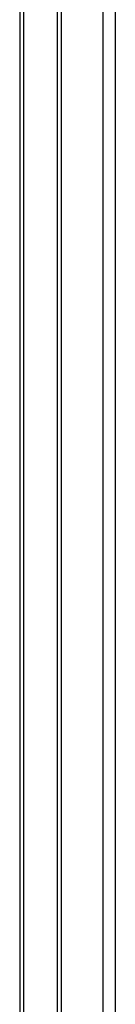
# Model space of a CAD drawing. Header units: inches. Extents: x 12 to 235, y 17 to 142.
# Tile 104 of 117: x 227.23 to 228.31, y 68.96 to 80.07. Entities that reach past the tile are written whole.
import ezdxf

# ---------------------------------------------------------------- set-up
doc = ezdxf.new("R2010")
doc.units = ezdxf.units.IN
doc.header["$MEASUREMENT"] = 0
doc.layers.add('Visible Edges(ANSI)', color=7, linetype='Continuous', lineweight=25)
doc.layers.add('Visible Tangent Edges(ANSI)', color=7, linetype='Continuous', lineweight=25)

msp = doc.modelspace()

# ---------------------------------------------------------------- linework, layer by layer
at = {"layer": 'Visible Edges(ANSI)'}
for p, q in [((227.228, 108.531), (227.228, 60.698)), ((227.276, 60.726), (227.276, 108.559))]:
    msp.add_line(p, q, dxfattribs=at)
at = {"layer": 'Visible Tangent Edges(ANSI)'}
for p, q in [((228.168, 109.234), (228.168, 60.406)), ((228.308, 60.406), (228.308, 109.234)), ((227.652, 108.911), (227.652, 61.275)), ((227.695, 108.874), (227.695, 61.312))]:
    msp.add_line(p, q, dxfattribs=at)

doc.saveas('drawing.dxf')
